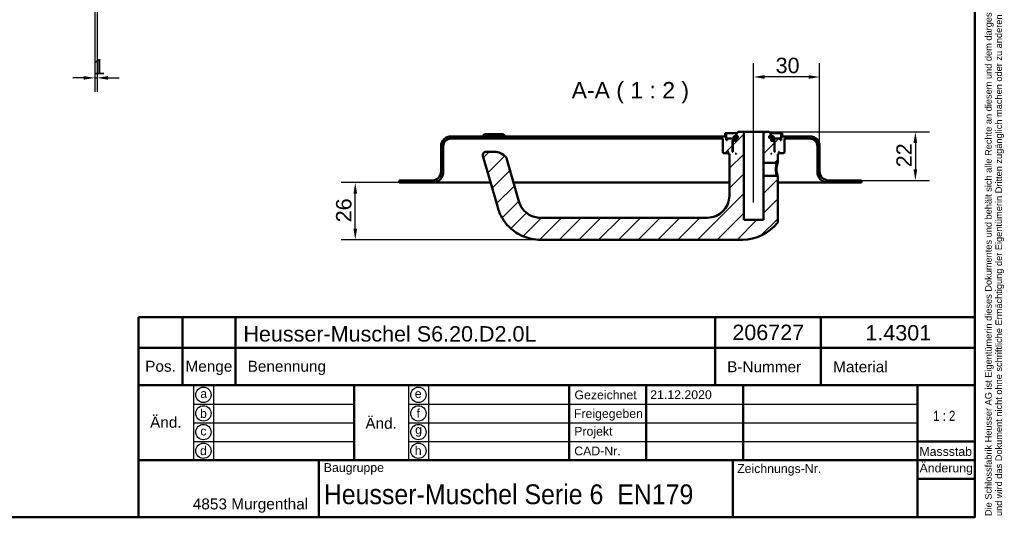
# Model space of a CAD drawing. Header units: millimetres. Extents: x 20 to 833, y 20 to 574.
# Tile 4 of 5: x 386 to 833, y 20 to 246. Entities that reach past the tile are written whole.
import ezdxf
from ezdxf.enums import TextEntityAlignment as Align

# ---------------------------------------------------------------- set-up
doc = ezdxf.new("R2010")
doc.units = ezdxf.units.MM
doc.header["$LTSCALE"] = 2
for name, color, linetype, lineweight in [('Bemaßungen(DIN)', 7, 'Continuous', 25), ('Mittellinie(DIN)', 7, 'Continuous', 25), ('Sichtbare Kanten(DIN)', 7, 'Continuous', 50), ('Skizziergeometrie(DIN)', 7, 'Continuous', 50), ('Skizzierlinie(DIN)', 7, 'Continuous', 25), ('Symbole(DIN)', 7, 'Continuous', 25)]:
    doc.layers.add(name, color=color, linetype=linetype, lineweight=lineweight)
doc.layers.add('Schraffur', color=179, linetype='Continuous', lineweight=9, true_color=0x1e1e47)
doc.styles.add('Aktuell-DIN', font='arial.ttf')
doc.styles.add('Aktuell-DINGroßer Text', font='arial.ttf')
doc.styles.add('STANDARD-DIN~0', font='arial.ttf')
doc.styles.add('Textstil10', font='arial.ttf')
doc.styles.add('Textstil41', font='arial.ttf', dxfattribs={"width": 0.8})
doc.styles.add('Textstil83', font='arial.ttf', dxfattribs={"width": 0.8})
doc.dimstyles.new('CAD-LAN', dxfattribs={"dimscale": 2, "dimtxt": 3.5, "dimasz": 2.5, "dimexe": 3.175, "dimexo": 0, "dimgap": 0.8, "dimtad": 1, "dimrnd": 1e-08, "dimtxsty": 'STANDARD-DIN~0', "dimcen": 0.09, "dimdle": 10, "dimclrd": 250, "dimclre": 250, "dimclrt": 250, "dimadec": 0, "dimazin": 2, "dimtfac": 1, "dimtmove": 0, "dimatfit": 3, "dimfxl": 1, "dimtolj": 1, "dimtzin": 0, "dimlwd": 25, "dimlwe": 25, "dimarcsym": 0})

# ---------------------------------------------------------------- blocks, each defined once
blk = doc.blocks.new('Ränder Standardrahmen')
at = {"layer": 'Skizziergeometrie(DIN)', "flags": 128}
blk.add_lwpolyline([(10, 10), (10, 287), (410, 287), (410, 10), (10, 10)], dxfattribs=at)
blk = doc.blocks.new('Schriftfelder Heusser')
at = {"layer": 'Skizziergeometrie(DIN)'}
for p, q in [((101, 229.92), (101, 236.92)), ((101, 236.92), (291, 236.92)), ((111, 229.92), (111, 236.92)), ((123, 229.92), (123, 236.92)), ((232, 229.92), (232, 236.92)), ((256, 229.92), (256, 236.92)), ((291, 236.92), (291, 229.92)), ((101, 191.42), (101, 229.92)), ((101, 229.92), (291, 229.92)), ((111, 229.92), (111, 221.42)), ((123, 229.92), (123, 221.42)), ((232, 229.92), (232, 221.42)), ((256, 229.92), (256, 221.42)), ((291, 229.92), (291, 191.42)), ((101, 221.42), (291, 221.42)), ((150, 221.42), (150, 204.42)), ((198.85, 221.42), (198.85, 204.42)), ((216.35, 221.42), (216.35, 204.42)), ((238.35, 221.42), (238.35, 204.42)), ((278, 221.42), (278, 191.42)), ((278, 208.67), (291, 208.67)), ((101, 204.42), (291, 204.42)), ((142, 204.42), (142, 191.42)), ((236, 204.42), (236, 191.42)), ((278, 200.17), (291, 200.17)), ((291, 191.42), (101, 191.42))]:
    blk.add_line(p, q, dxfattribs=at)
at = {"layer": 'Skizzierlinie(DIN)'}
for p, q in [((113.5, 221.42), (113.5, 204.42)), ((118, 221.42), (118, 204.42)), ((162.35, 221.42), (162.35, 204.42)), ((166.85, 221.42), (166.85, 204.42)), ((113.5, 217.17), (150, 217.17)), ((162.35, 217.17), (278, 217.17)), ((113.5, 212.92), (150, 212.92)), ((162.35, 212.92), (278, 212.92)), ((113.5, 208.67), (150, 208.67)), ((162.35, 208.67), (278, 208.67))]:
    blk.add_line(p, q, dxfattribs=at)
for centre in [(115.75, 219.25), (164.6, 219.25), (115.75, 215.04), (164.6, 215.04), (115.75, 210.79), (164.6, 210.79), (115.75, 206.54), (164.6, 206.54)]:
    blk.add_circle(centre, 1.75, dxfattribs=at)
at = {"layer": 'Symbole(DIN)', "color": 7, "insert": (293.33, 191.7), "char_height": 1.5, "width": 182.3003, "attachment_point": 1, "rotation": 90, "line_spacing_factor": 0.944221, "style": 'Aktuell-DIN'}
blk.add_mtext('\\fArial|b0|i0;\\H1.5000;Die Schlossfabrik Heusser AG ist Eigentümerin dieses Dokumentes und behält sich alle Rechte an diesem und dem dargestellten Gegenstand vor. Der Empfänger anerkennt diese Rechte\\Pund wird das Dokument nicht ohne schriftliche Ermächtigung der Eigentümerin Dritten zugänglich machen oder zu anderen Zwecken verwenden, zu dem es ihm übergeben worden ist.\\P ', dxfattribs=at)
at = {"layer": 'Symbole(DIN)', "color": 179, "true_color": 0x262659, "style": 'Aktuell-DIN'}
for s, insert, char_height, attachment_point in [('Pos.', (106, 227), 2.489, 2), ('Menge', (117, 227), 2.489, 2), ('Benennung', (125.81, 225.38), 2.489, 4), ('B-Nummer', (234.74, 225.62), 2.489, 4), ('Material', (265.02, 225.62), 2.489, 5), ('\\fArial|b0|i0;a', (115.81, 219.53), 2, 5), ('\\fArial|b0|i0;e', (164.54, 219.53), 2, 5), ('\\fArial|b0|i0;Gezeichnet', (200.05, 219.23), 2, 4), ('\\fArial|b0|i0;b', (115.75, 215), 2, 5), ('\\fArial|b0|i0;f', (164.55, 215.06), 2, 5), ('\\fArial|b0|i0;Freigegeben', (199.92, 216), 2, 1), ('\\fArial|b0|i0;c', (115.75, 211.01), 2, 5), ('\\fArial|b0|i0;g', (164.63, 211.05), 2, 5), ('\\fArial|b0|i0;Projekt', (200, 211.98), 2, 1), ('\\fArial|b0|i0;d', (115.76, 206.55), 2, 5), ('\\fArial|b0|i0;h', (164.55, 206.57), 2, 5), ('\\fArial|b0|i0;CAD-Nr.', (200, 207.5), 2, 1), ('\\fArial|b0|i0;\\H2.0000;Massstab', (284.39, 206.37), 2, 5), ('\\fArial|b0|i0;\\H2.0000;Baugruppe', (143.1, 203.73), 2, 1), ('\\fArial|b0|i0;Zeichnungs-Nr.', (237, 203.5), 2, 1), ('\\fArial|b0|i0;\\H2.5000;4853 Murgenthal', (113.33, 192.46), 2.5, 7)]:
    blk.add_mtext(s, dxfattribs=dict(at, insert=insert, char_height=char_height, attachment_point=attachment_point))
at = {"layer": 'Symbole(DIN)', "color": 179, "true_color": 0x262659, "attachment_point": 5, "style": 'Aktuell-DIN'}
for s, insert, char_height, width in [('Änd.', (107.21, 213), 2.489, 12.3494), ('Änd.', (156.12, 212.76), 2.489, 12.3494), ('\\fArial|b0|i0;Änderung', (284.51, 202.33), 2, 12.1143)]:
    blk.add_mtext(s, dxfattribs=dict(at, insert=insert, char_height=char_height, width=width))
at = {"layer": 'Symbole(DIN)', "color": 7, "insert": (143.1, 196.62), "char_height": 4.5, "width": 90.18, "attachment_point": 4, "style": 'Aktuell-DIN'}
blk.add_mtext('\\fArial|b0|i0;\\W0.90;\\H4.5000;Heusser-Muschel Serie 6  EN179', dxfattribs=at)
at = {"layer": 'Symbole(DIN)', "color": 179, "true_color": 0x262659, "style": 'Textstil10'}
blk.add_attdef('ERSTELLUNGSDATUM_001', (217.26, 218.29), '', height=2, dxfattribs=at)
at = {"layer": 'Symbole(DIN)', "color": 179, "true_color": 0x262659}
for tag, height, style, p in [('AUTOR', 2.49, 'Aktuell-DIN', (240.03, 219.26)), ('KONTROLLDATUM', 2, 'Textstil10', (217.42, 215.04)), ('KONTROLLIERT_VON', 2, 'Textstil10', (239.98, 215.05))]:
    blk.add_attdef(tag, text='', height=height, dxfattribs=dict(at, style=style)).set_placement(p, align=Align.MIDDLE_LEFT)
at = {"layer": 'Symbole(DIN)', "color": 7, "style": 'Textstil83', "width": 0.8}
blk.add_attdef('Anfänglicher_Ansichtsmaßstab_001', (281.57, 213.34), '', height=2.3, dxfattribs=at)
at = {"layer": 'Symbole(DIN)', "color": 179, "true_color": 0x262659, "style": 'Textstil10'}
blk.add_attdef('PROJEKT', text='', height=2, dxfattribs=at).set_placement((217.77, 209.72), align=Align.BOTTOM_LEFT)
at = {"layer": 'Symbole(DIN)', "color": 7, "style": 'Textstil41', "width": 0.8}
blk.add_attdef('STATUS', text='', height=5, dxfattribs=at).set_placement((284.53, 195.86), align=Align.MIDDLE_CENTER)
blk = doc.blocks.new('*D18')
at = {"layer": 'Bemaßungen(DIN)', "color": 250, "linetype": 'Continuous', "lineweight": 25, "true_color": 0x3f3f3f, "transparency": 16777216}
for p, q in [((420.14, 251.78), (420.14, 213.43)), ((421.14, 251.78), (421.14, 213.43)), ((415.14, 219.78), (410.14, 219.78)), ((420.14, 219.78), (421.14, 219.78)), ((426.14, 219.78), (431.14, 219.78))]:
    blk.add_line(p, q, dxfattribs=at)
at = {"layer": 'Bemaßungen(DIN)', "color": 250, "linetype": 'Continuous', "true_color": 0x3f3f3f, "transparency": 16777216}
for points in [[(415.14, 220.61), (415.14, 218.95), (420.14, 219.78)], [(426.14, 220.61), (426.14, 218.95), (421.14, 219.78)]]:
    blk.add_solid(points, dxfattribs=at)
at = {"layer": 'Defpoints', "color": 0, "linetype": 'Continuous', "transparency": 16777216}
for p in [(420.14, 251.78), (421.14, 251.78), (421.14, 219.78)]:
    blk.add_point(p, dxfattribs=at)
at = {"layer": 'Bemaßungen(DIN)', "color": 250, "linetype": 'Continuous', "lineweight": 25, "true_color": 0x3f3f3f, "transparency": 16777216, "insert": (419.36, 228.41), "char_height": 7, "attachment_point": 1, "style": 'STANDARD-DIN~0'}
blk.add_mtext('\\A1;1', dxfattribs=at)
blk = doc.blocks.new('*D22')
at = {"layer": 'Bemaßungen(DIN)', "color": 250, "linetype": 'Continuous', "lineweight": 25, "true_color": 0x3f3f3f, "transparency": 16777216}
for p, q in [((558.5, 172.19), (532.15, 172.19)), ((538.5, 151.19), (538.5, 167.19)), ((622.5, 146.19), (532.15, 146.19))]:
    blk.add_line(p, q, dxfattribs=at)
at = {"layer": 'Bemaßungen(DIN)', "color": 250, "linetype": 'Continuous', "true_color": 0x3f3f3f, "transparency": 16777216}
for points in [[(537.66, 167.19), (539.33, 167.19), (538.5, 172.19)], [(537.66, 151.19), (539.33, 151.19), (538.5, 146.19)]]:
    blk.add_solid(points, dxfattribs=at)
at = {"layer": 'Defpoints', "color": 0, "linetype": 'Continuous', "transparency": 16777216}
for p in [(538.5, 172.19), (558.5, 172.19), (622.5, 146.19)]:
    blk.add_point(p, dxfattribs=at)
at = {"layer": 'Bemaßungen(DIN)', "color": 250, "linetype": 'Continuous', "lineweight": 25, "true_color": 0x3f3f3f, "transparency": 16777216, "insert": (529.75, 154.12), "char_height": 7, "attachment_point": 1, "rotation": 90, "style": 'STANDARD-DIN~0'}
blk.add_mtext('\\A1;26', dxfattribs=at)
blk = doc.blocks.new('*D23')
at = {"layer": 'Bemaßungen(DIN)', "color": 250, "linetype": 'Continuous', "lineweight": 25, "true_color": 0x3f3f3f, "transparency": 16777216}
for p, q in [((726.5, 195.19), (799.35, 195.19)), ((793, 190.19), (793, 178.19)), ((768.5, 173.19), (799.35, 173.19))]:
    blk.add_line(p, q, dxfattribs=at)
at = {"layer": 'Bemaßungen(DIN)', "color": 250, "linetype": 'Continuous', "true_color": 0x3f3f3f, "transparency": 16777216}
for points in [[(792.16, 190.19), (793.83, 190.19), (793, 195.19)], [(792.16, 178.19), (793.83, 178.19), (793, 173.19)]]:
    blk.add_solid(points, dxfattribs=at)
at = {"layer": 'Defpoints', "color": 0, "linetype": 'Continuous', "transparency": 16777216}
for p in [(726.5, 195.19), (768.5, 173.19), (793, 173.19)]:
    blk.add_point(p, dxfattribs=at)
at = {"layer": 'Bemaßungen(DIN)', "color": 250, "linetype": 'Continuous', "lineweight": 25, "true_color": 0x3f3f3f, "transparency": 16777216, "insert": (784.37, 179.16), "char_height": 7, "attachment_point": 1, "rotation": 90, "style": 'STANDARD-DIN~0'}
blk.add_mtext('\\A1;22', dxfattribs=at)
blk = doc.blocks.new('*D24')
at = {"layer": 'Bemaßungen(DIN)', "color": 250, "linetype": 'Continuous', "lineweight": 25, "true_color": 0x3f3f3f, "transparency": 16777216}
for p, q in [((719.5, 200.19), (719.5, 226.54)), ((749.5, 188.69), (749.5, 226.54)), ((744.5, 220.19), (724.5, 220.19))]:
    blk.add_line(p, q, dxfattribs=at)
at = {"layer": 'Bemaßungen(DIN)', "color": 250, "linetype": 'Continuous', "true_color": 0x3f3f3f, "transparency": 16777216}
for points in [[(724.5, 221.03), (724.5, 219.36), (719.5, 220.19)], [(744.5, 221.03), (744.5, 219.36), (749.5, 220.19)]]:
    blk.add_solid(points, dxfattribs=at)
at = {"layer": 'Defpoints', "color": 0, "linetype": 'Continuous', "transparency": 16777216}
for p in [(719.5, 220.19), (719.5, 200.19), (749.5, 188.69)]:
    blk.add_point(p, dxfattribs=at)
at = {"layer": 'Bemaßungen(DIN)', "color": 250, "linetype": 'Continuous', "lineweight": 25, "true_color": 0x3f3f3f, "transparency": 16777216, "insert": (729.5, 228.95), "char_height": 7, "attachment_point": 1, "style": 'STANDARD-DIN~0'}
blk.add_mtext('\\A1;30', dxfattribs=at)

msp = doc.modelspace()

# ---------------------------------------------------------------- hatches: boundary and pattern name
at = {"layer": 'Schraffur'}
h = msp.add_hatch(dxfattribs=at)
h.set_pattern_fill('ANSI31', color=256, scale=50.8, style=0)
h.set_pattern_definition([(45, (0, 0), (-4.49013, 4.49013), [])])
edge = h.paths.add_edge_path()
edge.add_spline(control_points=[(730.124, 181.193), (730.185, 181.253), (730.247, 181.313), (730.371, 181.433), (730.433, 181.493), (730.496, 181.554)], knot_values=[-0.0518064, -0.0518064, -0.0518064, -0.0518064, -0.0259863, -0.0259863, 0, 0, 0, 0], degree=3, periodic=0)
edge.add_line((730.496, 181.554), (730.496, 185.193))
edge.add_line((730.496, 185.193), (730.796, 185.193))
edge.add_line((730.796, 185.193), (730.996, 185.393))
edge.add_line((730.996, 185.393), (730.996, 185.993))
edge.add_line((730.996, 185.993), (730.796, 186.193))
edge.add_line((730.796, 186.193), (731.096, 186.193))
edge.add_line((731.096, 186.193), (731.096, 185.693))
edge.add_line((731.096, 185.693), (731.196, 185.593))
edge.add_line((731.196, 185.593), (733.296, 185.593))
edge.add_line((733.296, 185.593), (733.496, 185.793))
edge.add_line((733.496, 185.793), (733.496, 192.193))
edge.add_line((733.496, 192.193), (744.996, 192.193))
edge.add_ellipse((744.996, 188.693), major_axis=(0, 3.5), ratio=1, start_angle=270, end_angle=360, ccw=False)
edge.add_line((748.496, 188.693), (748.496, 177.193))
edge.add_ellipse((753.496, 177.193), major_axis=(-5, 0), ratio=1, start_angle=0, end_angle=90)
edge.add_line((753.496, 172.193), (768.496, 172.193))
edge.add_line((768.496, 172.193), (768.496, 173.193))
edge.add_line((768.496, 173.193), (753.496, 173.193))
edge.add_ellipse((753.496, 177.193), major_axis=(0, -4), ratio=1, start_angle=270, end_angle=360, ccw=False)
edge.add_line((749.496, 177.193), (749.496, 188.693))
edge.add_ellipse((744.996, 188.693), major_axis=(4.5, 0), ratio=1, start_angle=0, end_angle=90)
edge.add_line((744.996, 193.193), (732.496, 193.193))
edge.add_line((732.496, 193.193), (732.496, 194.693))
edge.add_line((732.496, 194.693), (731.996, 194.693))
edge.add_line((731.996, 194.693), (731.996, 191.393))
edge.add_line((731.996, 191.393), (731.496, 191.393))
edge.add_line((731.496, 191.393), (731.496, 192.193))
edge.add_line((731.496, 192.193), (728.496, 192.193))
edge.add_line((728.496, 192.193), (728.496, 191.393))
edge.add_line((728.496, 191.393), (729.246, 191.393))
edge.add_line((729.246, 191.393), (729.046, 191.193))
edge.add_line((729.046, 191.193), (729.046, 186.393))
edge.add_line((729.046, 186.393), (729.246, 186.193))
edge.add_line((729.246, 186.193), (728.996, 186.193))
edge.add_line((728.996, 186.193), (728.996, 190.993))
edge.add_line((728.996, 190.993), (728.796, 191.193))
edge.add_line((728.796, 191.193), (727.696, 191.193))
edge.add_line((727.696, 191.193), (727.496, 190.993))
edge.add_line((727.496, 190.993), (727.496, 192.393))
edge.add_line((727.496, 192.393), (728.513, 192.393))
edge.add_line((728.513, 192.393), (728.513, 193.293))
edge.add_line((728.513, 193.293), (727.01, 193.293))
edge.add_line((727.01, 193.293), (727.01, 192.393))
edge.add_line((727.01, 192.393), (726.596, 192.393))
edge.add_line((726.596, 192.393), (726.596, 193.493))
edge.add_line((726.596, 193.493), (727.496, 193.493))
edge.add_line((727.496, 193.493), (727.496, 194.193))
edge.add_line((727.496, 194.193), (726.496, 195.193))
edge.add_line((726.496, 195.193), (723.996, 195.193))
edge.add_line((723.996, 195.193), (723.996, 181.193))
edge.add_line((723.996, 181.193), (730.124, 181.193))
h.paths.add_polyline_path([(727.696, 185.193), (727.496, 185.193), (727.496, 185.393)], flags=0)
edge = h.paths.add_edge_path()
edge.add_spline(control_points=[(730.496, 174.832), (730.434, 174.893), (730.372, 174.953), (730.248, 175.073), (730.186, 175.133), (730.125, 175.193)], knot_values=[-0.0519744, -0.0519744, -0.0519744, -0.0519744, -0.0259872, -0.0259872, -0.0001739, -0.0001739, -0.0001739, -0.0001739], degree=3, periodic=0)
edge.add_line((730.125, 175.193), (723.996, 175.193))
edge.add_line((723.996, 175.193), (723.996, 155.193))
edge.add_line((723.996, 155.193), (714.996, 155.193))
edge.add_line((714.996, 155.193), (714.996, 195.193))
edge.add_line((714.996, 195.193), (712.496, 195.193))
edge.add_line((712.496, 195.193), (711.496, 194.193))
edge.add_line((711.496, 194.193), (711.496, 193.493))
edge.add_line((711.496, 193.493), (712.396, 193.493))
edge.add_line((712.396, 193.493), (712.396, 192.393))
edge.add_line((712.396, 192.393), (711.982, 192.393))
edge.add_line((711.982, 192.393), (711.982, 193.293))
edge.add_line((711.982, 193.293), (710.48, 193.293))
edge.add_line((710.48, 193.293), (710.48, 192.393))
edge.add_line((710.48, 192.393), (711.496, 192.393))
edge.add_line((711.496, 192.393), (711.496, 190.993))
edge.add_line((711.496, 190.993), (711.296, 191.193))
edge.add_line((711.296, 191.193), (710.196, 191.193))
edge.add_line((710.196, 191.193), (709.996, 190.993))
edge.add_line((709.996, 190.993), (709.996, 186.193))
edge.add_line((709.996, 186.193), (709.746, 186.193))
edge.add_line((709.746, 186.193), (709.946, 186.393))
edge.add_line((709.946, 186.393), (709.946, 191.193))
edge.add_line((709.946, 191.193), (709.746, 191.393))
edge.add_line((709.746, 191.393), (710.496, 191.393))
edge.add_line((710.496, 191.393), (710.496, 192.193))
edge.add_line((710.496, 192.193), (707.496, 192.193))
edge.add_line((707.496, 192.193), (707.496, 191.393))
edge.add_line((707.496, 191.393), (706.996, 191.393))
edge.add_line((706.996, 191.393), (706.996, 194.693))
edge.add_line((706.996, 194.693), (706.496, 194.693))
edge.add_line((706.496, 194.693), (706.496, 193.193))
edge.add_line((706.496, 193.193), (581.996, 193.193))
edge.add_ellipse((581.996, 188.693), major_axis=(0, 4.5), ratio=1, start_angle=0, end_angle=90)
edge.add_line((577.496, 188.693), (577.496, 177.193))
edge.add_ellipse((573.496, 177.193), major_axis=(4, 0), ratio=1, start_angle=270, end_angle=360, ccw=False)
edge.add_line((573.496, 173.193), (558.496, 173.193))
edge.add_line((558.496, 173.193), (558.496, 172.193))
edge.add_line((558.496, 172.193), (573.496, 172.193))
edge.add_ellipse((573.496, 177.193), major_axis=(0, -5), ratio=1, start_angle=0, end_angle=90)
edge.add_line((578.496, 177.193), (578.496, 188.693))
edge.add_ellipse((581.996, 188.693), major_axis=(-3.5, 0), ratio=1, start_angle=270, end_angle=360, ccw=False)
edge.add_line((581.996, 192.193), (705.496, 192.193))
edge.add_line((705.496, 192.193), (705.496, 185.793))
edge.add_line((705.496, 185.793), (705.696, 185.593))
edge.add_line((705.696, 185.593), (707.796, 185.593))
edge.add_line((707.796, 185.593), (707.896, 185.693))
edge.add_line((707.896, 185.693), (707.896, 186.193))
edge.add_line((707.896, 186.193), (708.196, 186.193))
edge.add_line((708.196, 186.193), (707.996, 185.993))
edge.add_line((707.996, 185.993), (707.996, 185.393))
edge.add_line((707.996, 185.393), (708.196, 185.193))
edge.add_line((708.196, 185.193), (708.496, 185.193))
edge.add_line((708.496, 185.193), (708.496, 166.193))
edge.add_ellipse((698.496, 166.193), major_axis=(10, 0), ratio=1, start_angle=270, end_angle=360, ccw=False)
edge.add_line((698.496, 156.193), (622.496, 156.193))
edge.add_spline(control_points=[(622.496, 156.193), (621.634, 156.193), (620.769, 156.313), (619.095, 156.776), (618.295, 157.12), (616.418, 158.231), (615.408, 159.123), (613.894, 161.089), (613.206, 162.314), (612.67, 164.181)], knot_values=[-2.1009717, -2.1009717, -2.1009717, -2.1009717, -1.6733657, -1.6733657, -1.2398076, -1.2398076, -0.5829242, -0.5829242, 0, 0, 0, 0], degree=3, periodic=0)
edge.add_line((612.67, 164.181), (607.198, 183.265))
edge.add_ellipse((605.756, 182.852), major_axis=(1.442, 0.413), ratio=1, start_angle=0, end_angle=25.69736)
edge.add_ellipse((601.649, 179.193), major_axis=(5.227, 4.656), ratio=1, start_angle=0, end_angle=48.30264)
edge.add_line((601.649, 186.193), (597.946, 186.193))
edge.add_ellipse((597.946, 184.693), major_axis=(0, 1.5), ratio=1, start_angle=0, end_angle=106)
edge.add_line((596.504, 184.28), (603.057, 161.425))
edge.add_spline(control_points=[(603.057, 161.425), (603.473, 159.976), (603.947, 158.345), (606.063, 154.652), (607.21, 153.166), (610.223, 150.228), (612.393, 148.693), (617.441, 146.685), (619.967, 146.193), (622.496, 146.193)], knot_values=[-3.2102713, -3.2102713, -3.2102713, -3.2102713, -2.3203268, -2.3203268, -1.6298469, -1.6298469, -0.7587623, -0.7587623, 0, 0, 0, 0], degree=3, periodic=0)
edge.add_line((622.496, 146.193), (714.496, 146.193))
edge.add_ellipse((714.496, 166.193), major_axis=(0, -20), ratio=1, start_angle=0, end_angle=52.14319)
edge.add_spline(control_points=[(730.287, 153.919), (730.354, 154.007), (730.407, 154.105), (730.487, 154.336), (730.497, 154.449), (730.496, 154.533)], knot_values=[-0.0457659, -0.0457659, -0.0457659, -0.0457659, -0.0251549, -0.0251549, 0, 0, 0, 0], degree=3, periodic=0)
edge.add_line((730.496, 154.533), (730.496, 174.832))
h.paths.add_polyline_path([(711.496, 185.193), (711.296, 185.193), (711.496, 185.393)], flags=0)

# ---------------------------------------------------------------- linework, layer by layer
at = {"layer": 'Mittellinie(DIN)', "linetype": 'Continuous'}
msp.add_line((719.496, 163.193), (719.496, 200.193), dxfattribs=at)
at = {"layer": 'Sichtbare Kanten(DIN)'}
for p, q in [((706.496, 193.193), (581.996, 193.193)), ((597.246, 194.193), (596.246, 193.193)), ((597.246, 194.193), (605.746, 194.193)), ((605.746, 194.193), (606.746, 193.193)), ((706.996, 194.693), (706.496, 194.693)), ((706.496, 194.693), (706.496, 193.193)), ((706.996, 191.393), (706.996, 194.693)), ((706.996, 194.693), (711.996, 194.693)), ((711.982, 193.293), (710.48, 193.293)), ((710.48, 193.293), (710.48, 192.393)), ((710.48, 192.393), (711.496, 192.393)), ((712.496, 195.193), (711.496, 194.193)), ((711.496, 194.193), (711.496, 193.493)), ((711.496, 193.493), (712.396, 193.493)), ((711.496, 192.393), (711.496, 190.993)), ((711.982, 192.393), (711.982, 193.293)), ((712.396, 193.293), (711.982, 193.293)), ((712.396, 192.393), (711.982, 192.393)), ((712.396, 193.493), (712.396, 192.393)), ((714.996, 195.193), (712.496, 195.193)), ((714.996, 155.193), (714.996, 195.193)), ((714.996, 195.193), (723.996, 195.193)), ((726.496, 195.193), (723.996, 195.193)), ((723.996, 195.193), (723.996, 181.193)), ((727.496, 194.193), (726.496, 195.193)), ((726.596, 192.393), (726.596, 193.493)), ((726.596, 193.493), (727.496, 193.493)), ((727.01, 193.293), (726.596, 193.293)), ((727.01, 192.393), (726.596, 192.393)), ((726.996, 194.693), (731.996, 194.693)), ((728.513, 193.293), (727.01, 193.293)), ((727.01, 193.293), (727.01, 192.393)), ((727.496, 193.493), (727.496, 194.193)), ((727.496, 190.993), (727.496, 192.393)), ((727.496, 192.393), (728.513, 192.393)), ((728.513, 192.393), (728.513, 193.293)), ((732.496, 194.693), (731.996, 194.693)), ((731.996, 194.693), (731.996, 191.393)), ((732.496, 193.193), (732.496, 194.693)), ((744.996, 193.193), (732.496, 193.193)), ((577.496, 188.693), (577.496, 177.193)), ((578.496, 177.193), (578.496, 188.693)), ((581.996, 192.193), (705.496, 192.193)), ((705.496, 192.193), (705.496, 185.793)), ((707.496, 191.393), (706.996, 191.393)), ((710.496, 192.193), (707.496, 192.193)), ((707.496, 192.193), (707.496, 191.393)), ((709.946, 191.193), (709.746, 191.393)), ((709.746, 191.393), (710.496, 191.393)), ((709.946, 186.393), (709.946, 191.193)), ((709.946, 191.193), (710.196, 191.193)), ((710.196, 191.193), (709.996, 190.993)), ((709.996, 190.993), (709.996, 186.193)), ((711.296, 191.193), (710.196, 191.193)), ((710.496, 191.393), (710.496, 192.193)), ((710.496, 192.193), (711.496, 192.193)), ((711.496, 191.393), (710.496, 191.393)), ((711.496, 190.993), (711.296, 191.193)), ((711.496, 191.193), (711.296, 191.193)), ((727.496, 192.193), (728.496, 192.193)), ((728.496, 191.393), (727.496, 191.393)), ((727.696, 191.193), (727.496, 190.993)), ((727.696, 191.193), (727.496, 191.193)), ((728.796, 191.193), (727.696, 191.193)), ((731.496, 192.193), (728.496, 192.193)), ((728.496, 192.193), (728.496, 191.393)), ((728.496, 191.393), (729.246, 191.393)), ((728.996, 190.993), (728.796, 191.193)), ((728.796, 191.193), (729.046, 191.193)), ((728.996, 186.193), (728.996, 190.993)), ((729.246, 191.393), (729.046, 191.193)), ((729.046, 191.193), (729.046, 186.393)), ((731.496, 191.393), (731.496, 192.193)), ((731.996, 191.393), (731.496, 191.393)), ((733.496, 185.793), (733.496, 192.193)), ((733.496, 192.193), (744.996, 192.193)), ((748.496, 188.693), (748.496, 177.193)), ((749.496, 177.193), (749.496, 188.693)), ((596.504, 184.28), (603.057, 161.425)), ((601.649, 186.193), (597.946, 186.193)), ((705.496, 185.793), (705.696, 185.593)), ((705.696, 185.593), (707.796, 185.593)), ((707.796, 185.593), (707.896, 185.693)), ((707.796, 185.593), (707.996, 185.593)), ((707.896, 185.693), (707.896, 186.193)), ((707.896, 186.193), (708.196, 186.193)), ((707.996, 185.693), (707.896, 185.693)), ((708.196, 186.193), (707.996, 185.993)), ((707.996, 185.993), (707.996, 185.393)), ((707.996, 185.393), (708.196, 185.193)), ((708.196, 185.193), (708.496, 185.193)), ((708.496, 185.193), (708.496, 166.193)), ((709.746, 186.193), (709.946, 186.393)), ((709.996, 186.193), (709.746, 186.193)), ((709.996, 186.393), (709.946, 186.393)), ((711.296, 185.193), (711.496, 185.393)), ((711.496, 185.193), (711.296, 185.193)), ((711.496, 185.393), (711.496, 185.193)), ((727.496, 185.193), (727.496, 185.393)), ((727.496, 185.393), (727.696, 185.193)), ((727.696, 185.193), (727.496, 185.193)), ((729.046, 186.393), (728.996, 186.393)), ((729.246, 186.193), (728.996, 186.193)), ((729.046, 186.393), (729.246, 186.193)), ((730.496, 181.554), (730.496, 185.193)), ((730.496, 185.193), (730.796, 185.193)), ((730.996, 185.993), (730.796, 186.193)), ((730.796, 186.193), (731.096, 186.193)), ((730.796, 185.193), (730.996, 185.393)), ((730.996, 185.393), (730.996, 185.993)), ((731.096, 185.693), (730.996, 185.693)), ((730.996, 185.593), (731.196, 185.593)), ((731.096, 186.193), (731.096, 185.693)), ((731.096, 185.693), (731.196, 185.593)), ((731.196, 185.593), (733.296, 185.593)), ((733.296, 185.593), (733.496, 185.793)), ((612.67, 164.181), (607.198, 183.265)), ((723.996, 181.193), (730.124, 181.193)), ((723.996, 175.193), (723.996, 181.193)), ((730.123, 181.193), (730.495, 181.554)), ((730.125, 175.193), (723.996, 175.193)), ((723.996, 175.193), (723.996, 155.193)), ((730.497, 174.832), (730.125, 175.193)), ((730.496, 154.533), (730.496, 174.832)), ((573.496, 173.193), (558.496, 173.193)), ((558.496, 173.193), (558.496, 172.193)), ((558.496, 172.193), (573.496, 172.193)), ((573.496, 172.193), (588.496, 172.193)), ((599.97, 172.193), (588.496, 172.193)), ((708.496, 172.193), (610.373, 172.193)), ((738.496, 172.193), (730.496, 172.193)), ((738.496, 172.193), (753.496, 172.193)), ((768.496, 173.193), (753.496, 173.193)), ((753.496, 172.193), (768.496, 172.193)), ((768.496, 172.193), (768.496, 173.193)), ((698.496, 156.193), (622.496, 156.193)), ((723.996, 155.193), (714.996, 155.193)), ((622.496, 146.193), (714.496, 146.193))]:
    msp.add_line(p, q, dxfattribs=at)
for centre, radius, start, end in [((581.996, 188.693), 4.5, 90, 180), ((744.996, 188.693), 4.5, 0, 90), ((581.996, 188.693), 3.5, 90, 180), ((744.996, 188.693), 3.5, 0, 90), ((597.946, 184.693), 1.5, 90, 196), ((601.649, 179.193), 7, 41.69736, 90), ((605.756, 182.852), 1.5, 16, 41.69736), ((573.496, 177.193), 4, 270, 0), ((573.496, 177.193), 5, 270, 0), ((753.496, 177.193), 5, 180, 270), ((753.496, 177.193), 4, 180, 270), ((698.496, 166.193), 10, 270, 0), ((714.496, 166.193), 20, 270, 322.14319)]:
    msp.add_arc(centre, radius, start, end, dxfattribs=at)
for points, knots in [([(730.124, 181.193), (730.124, 181.193), (730.116, 181.167), (730.098, 181.117), (730.028, 180.916), (729.815, 180.306), (729.686, 179.5), (729.622, 179.097), (729.579, 178.646), (729.578, 178.194), (729.578, 177.741), (729.621, 177.29), (729.685, 176.887), (729.813, 176.081), (730.028, 175.471), (730.099, 175.269), (730.116, 175.219), (730.125, 175.193), (730.125, 175.193)], [2.6438643, 2.6438643, 2.6438643, 2.6438643, 2.7193751, 2.7193751, 2.7193751, 3.0215279, 3.0215279, 3.0215279, 3.1726043, 3.1726043, 3.1726043, 3.3236807, 3.3236807, 3.3236807, 3.6258335, 3.6258335, 3.6258335, 3.7015558, 3.7015558, 3.7015558, 3.7015558]), ([(730.497, 174.832), (730.497, 174.832), (730.452, 174.973), (730.063, 176.168), (729.887, 178.194), (730.065, 180.22), (730.452, 181.413), (730.496, 181.554), (730.495, 181.554)], [-1.5862861, -1.5862861, -1.5862861, -1.5862861, -1.510764, -1.2086112, -1.0575348, -0.9064584, -0.6043056, -0.5287898, -0.5287898, -0.5287898, -0.5287898]), ([(603.057, 161.425), (603.473, 159.976), (603.947, 158.345), (606.063, 154.652), (607.21, 153.166), (610.223, 150.228), (612.393, 148.693), (617.441, 146.685), (619.967, 146.193), (622.496, 146.193)], [-3.2102713, -3.2102713, -3.2102713, -3.2102713, -2.3203268, -2.3203268, -1.6298469, -1.6298469, -0.7587623, -0.7587623, 0, 0, 0, 0]), ([(622.496, 156.193), (621.634, 156.193), (620.769, 156.313), (619.095, 156.776), (618.295, 157.12), (616.418, 158.231), (615.408, 159.123), (613.894, 161.089), (613.206, 162.314), (612.67, 164.181)], [-2.1009717, -2.1009717, -2.1009717, -2.1009717, -1.6733657, -1.6733657, -1.2398076, -1.2398076, -0.5829242, -0.5829242, 0, 0, 0, 0]), ([(730.287, 153.919), (730.354, 154.007), (730.407, 154.105), (730.487, 154.336), (730.497, 154.449), (730.497, 154.533)], [-0.04576592, -0.04576592, -0.04576592, -0.04576592, -0.02515487, -0.02515487, 0, 0, 0, 0])]:
    msp.add_open_spline(points, degree=3, knots=knots, dxfattribs=at)

# ---------------------------------------------------------------- block references
at = {"xscale": 2, "yscale": 2, "zscale": 2}
msp.add_blockref('Ränder Standardrahmen', (0, 0), dxfattribs=at)
msp.add_blockref('Schriftfelder Heusser', (238, -362.833), dxfattribs=at).add_auto_attribs({'ERSTELLUNGSDATUM_001': '21.12.2020', 'Anfänglicher_Ansichtsmaßstab_001': '1 : 2'})

# ---------------------------------------------------------------- texts
at = {"layer": 'Symbole(DIN)', "color": 7, "insert": (636.824, 208.193), "char_height": 7.4676, "attachment_point": 7, "style": 'Aktuell-DINGroßer Text'}
msp.add_mtext('A-A ( 1 : 2 )', dxfattribs=at)
at = {"layer": 'Symbole(DIN)', "color": 7, "char_height": 7, "attachment_point": 1, "style": 'Aktuell-DIN'}
for s, insert, width in [('{\\fArial|b0|i0;\\H7.0000;Heusser-Muschel S6.20.D2.0L}', (487.659, 106.906), 133.15473), ('{\\fArial|b0|i0;\\H7.0000;206727}', (709.83, 107.58), 32.62043), ('{\\fArial|b0|i0;\\H7.0000;1.4301}', (770.274, 107.401), 29.89939)]:
    msp.add_mtext(s, dxfattribs=dict(at, insert=insert, width=width))

# ---------------------------------------------------------------- dimensions: what is measured, and where the dimension line sits
at = {"layer": 'Bemaßungen(DIN)', "color": 250, "linetype": 'Continuous', "lineweight": 25, "true_color": 0x3f3f3f}
for base, p1, p2, angle, override, picture, middle in [((421.144, 219.781), (420.144, 251.781), (421.144, 251.781), 180, {"dimgap": 0.8, "dimdec": 2, "dimtol": 0, "dimlim": 0, "dimtp": 0, "dimtm": 0, "dimtdec": 2, "dimtofl": 1, "dimatfit": 1}, '*D18', (420.644, 219.781)), ((719.496, 220.193), (749.496, 188.693), (719.496, 200.193), 180, {"dimgap": 0.8, "dimdec": 2, "dimtol": 0, "dimlim": 0, "dimtp": 0, "dimtm": 0, "dimtdec": 2, "dimtofl": 0, "dimatfit": 1}, '*D24', (734.496, 220.193)), ((792.996, 173.193), (726.496, 195.193), (768.496, 173.193), 90, {"dimgap": 0.8, "dimdec": 2, "dimtol": 0, "dimlim": 0, "dimtp": 0, "dimtm": 0, "dimtdec": 2, "dimtofl": 0, "dimatfit": 1}, '*D23', (792.996, 184.193)), ((538.496, 172.193), (622.496, 146.193), (558.496, 172.193), 270, {"dimgap": 0.8, "dimdec": 2, "dimtol": 0, "dimlim": 0, "dimtp": 0, "dimtm": 0, "dimtdec": 2, "dimtofl": 0, "dimatfit": 1}, '*D22', (538.496, 159.193))]:
    dim = msp.add_linear_dim(base=base, p1=p1, p2=p2, angle=angle, dimstyle='CAD-LAN', override=override, dxfattribs=at)
    dim.commit()
    dim.dimension.update_dxf_attribs({"geometry": picture, "text_midpoint": middle, "dimtype": 160})

doc.saveas('drawing.dxf')
